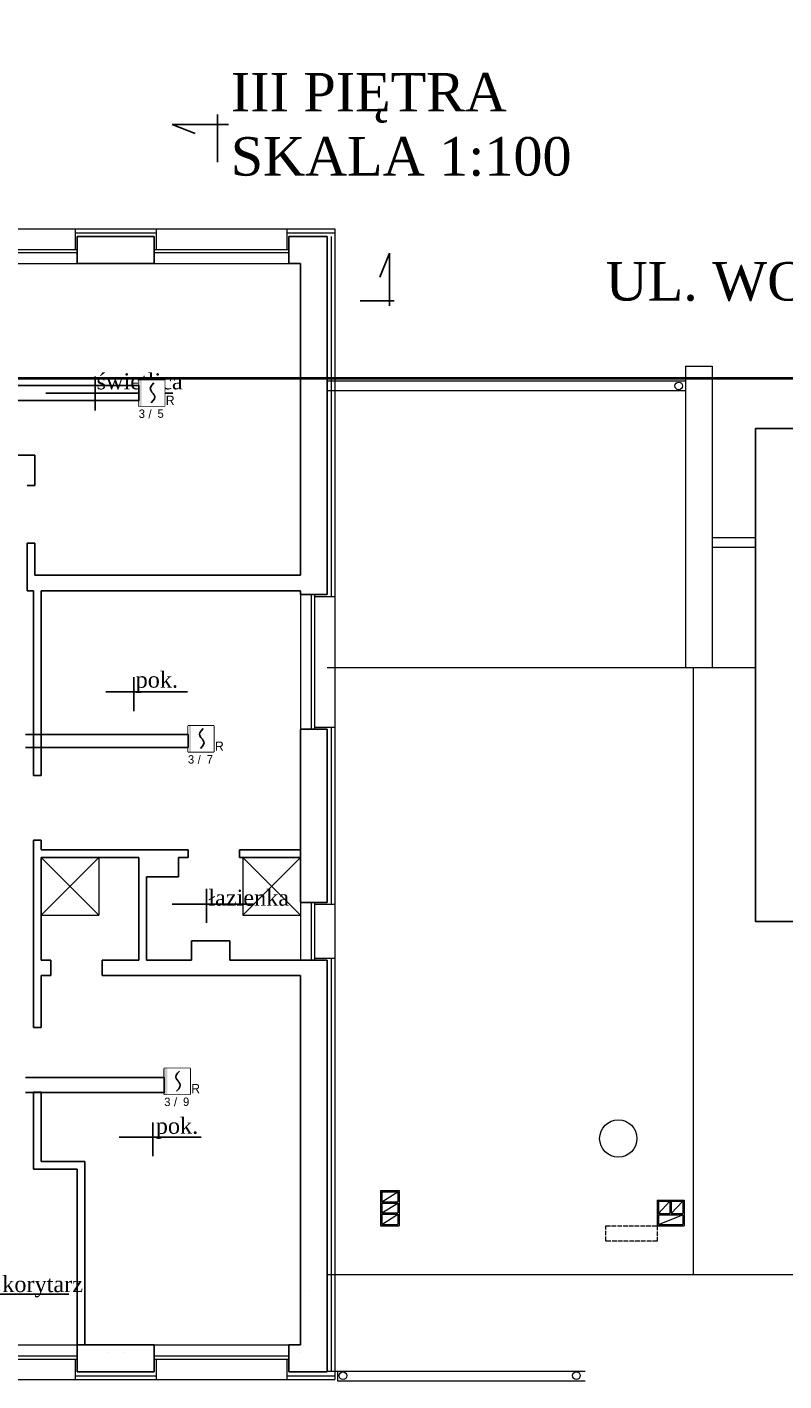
# Model space of a CAD drawing. Header units: millimetres. Extents: x -26513 to 76799, y 0 to 112149.
# Tile 33 of 98: x 8303 to 9483, y 87910 to 90020. Entities that reach past the tile are written whole.
import ezdxf
from ezdxf.enums import TextEntityAlignment as Align

# ---------------------------------------------------------------- set-up
doc = ezdxf.new("R2010")
doc.units = ezdxf.units.MM
doc.header["$LTSCALE"] = 2
doc.set_wipeout_variables(frame=1)
doc.linetypes.add('ACAD_ISO02W100', pattern=[15, 12, -3])
for name, color, linetype in [('istn.śiany', 2, 'Continuous'), ('nazwy pomieszczeń', 7, 'Continuous'), ('ssp', 1, 'Continuous')]:
    doc.layers.add(name, color=color, linetype=linetype)
for name, color, linetype, lineweight in [('ocieplenie', 5, 'BATTING', 5), ('rynna-41', 22, 'Continuous', 18), ('stolarka', 6, 'Continuous', 9), ('wc', 4, 'Continuous', 9), ('wentylacja', 4, 'Continuous', 9), ('widok', 3, 'Continuous', 13)]:
    doc.layers.add(name, color=color, linetype=linetype, lineweight=lineweight)
doc.linetypes.add('BATTING', pattern='A,0.0001,-0.1,[134,ltypeshp.shx,S=0.1,R=0,X=-0.1,Y=0],-0.2,[134,ltypeshp.shx,S=0.1,R=180,X=0.1,Y=0],-0.1', length=0.4001)

# ---------------------------------------------------------------- blocks, each defined once
blk = doc.blocks.new('DUO')
at = {"color": 0}
blk.add_wipeout([(0, 61.4), (61.4, 61.4), (61.4, 0), (0, 0)], dxfattribs=at).dxf.layer = 'ssp'
at = {"layer": 'ssp'}
blk.add_lwpolyline([(0, 61.4), (61.4, 61.4), (61.4, 0), (0, 0)], close=True, dxfattribs=at)
blk.add_wipeout([(0, 61.4), (61.4, 61.4), (61.4, 0), (0, 0)]).dxf.layer = 'ssp'
h = blk.add_hatch(color=256, dxfattribs=at)
h.set_gradient(color1=(255, 0, 0), color2=(224, 0, 0), one_color=1, name='INVSPHERICAL')
h.paths.add_polyline_path([(7.2, 30.7), (7.2, 61.4), (0, 61.4), (0, 30.7)])
h.paths.add_polyline_path([(7.2, 0), (7.2, 30.7), (0, 30.7), (0, 0)])
for p, q in [((27.4, 41.5), (28.4, 45.4)), ((28.4, 37.6), (27.4, 41.5)), ((28.4, 45.4), (31.3, 49.9)), ((30.6, 34.3), (28.4, 37.6)), ((31.3, 33.1), (30.6, 34.3)), ((31.3, 49.9), (36.1, 55.2)), ((32.8, 31.4), (31.3, 33.1)), ((34.4, 13), (29.5, 7.6)), ((32.8, 31.4), (34.4, 29.7)), ((34.4, 29.7), (35.1, 28.6)), ((37.3, 17.4), (34.4, 13)), ((35.1, 28.6), (37.3, 25.3)), ((37.3, 25.3), (38.2, 21.3)), ((38.2, 21.3), (37.3, 17.4))]:
    blk.add_line(p, q, dxfattribs=at)
blk.add_text('R', height=22, dxfattribs=at).set_placement((64.1, 2.4))
at = {"layer": 'ssp', "flags": 8}
blk.add_attdef('PETLA', text='', height=20, dxfattribs=at).set_placement((14.7, -8.3), align=Align.TOP_RIGHT)
for tag, p in [('/', (23, -9)), ('ADRES', (44.6, -8))]:
    blk.add_attdef(tag, text='', height=20, dxfattribs=at).set_placement(p, align=Align.TOP_LEFT)

msp = doc.modelspace()

# ---------------------------------------------------------------- linework, layer by layer
at = {"layer": 'Defpoints'}
msp.add_lwpolyline([(9438.9, 89394.6), (10284.8, 89394.6), (10284.8, 88625.7), (9438.9, 88625.7)], close=True, dxfattribs=at)
at = {"layer": 'istn.śiany'}
for p, q in [((8600.2, 89809.8), (8600.2, 89884)), ((8529.3, 89868.4), (8617.3, 89868.4)), ((8529.3, 89868.4), (8565.1, 89854.5)), ((8381.3, 89693.7), (8381.3, 89651.7)), ((8381.3, 89693.7), (8501.3, 89693.7)), ((8501.3, 89693.7), (8501.3, 89651.7)), ((8711.3, 89693.7), (8771.2, 89693.7)), ((8711.3, 89693.7), (8711.3, 89651.7)), ((8771.2, 89693.7), (8771.2, 89135.7)), ((8868, 89668.1), (8853.3, 89630.3)), ((8868, 89668.1), (8868, 89585.5)), ((8381.3, 89651.7), (8501.3, 89651.7)), ((8711.3, 89651.7), (8729.3, 89651.7)), ((8729.3, 89651.7), (8729.3, 89165.7)), ((8822.2, 89593.7), (8875.2, 89593.7)), ((8153.3, 89352.7), (8315.3, 89352.7)), ((8315.3, 89352.7), (8315.3, 89305.7)), ((8303.3, 89305.7), (8315.3, 89305.7)), ((8303.3, 89215.7), (8303.3, 89165.7)), ((8303.3, 89215.7), (8315.3, 89215.7)), ((8315.3, 89215.7), (8315.3, 89165.7)), ((8303.3, 89165.7), (8303.3, 89141.7)), ((8303.3, 89165.7), (8303.3, 89141.7)), ((8315.3, 89165.7), (8729.3, 89165.7)), ((8303.3, 89141.7), (8313.3, 89141.7)), ((8313.3, 89141.7), (8313.3, 88853.7)), ((8325.3, 89141.7), (8325.3, 88853.7)), ((8325.3, 89141.7), (8729.3, 89141.7)), ((8729.3, 89141.7), (8729.3, 89135.7)), ((8729.3, 89135.7), (8771.2, 89135.7)), ((8729.3, 88925.7), (8729.3, 88655.7)), ((8729.3, 88925.7), (8771.2, 88925.7)), ((8771.2, 88925.7), (8771.2, 88655.7)), ((8313.3, 88853.7), (8325.3, 88853.7)), ((8313.3, 88752.7), (8313.3, 88713.7)), ((8313.3, 88752.7), (8325.3, 88752.7)), ((8325.3, 88752.7), (8325.3, 88737.7)), ((8325.3, 88737.7), (8554.3, 88737.7)), ((8554.3, 88737.7), (8554.3, 88725.7)), ((8634.3, 88737.7), (8729.3, 88737.7)), ((8634.3, 88737.7), (8634.3, 88725.7)), ((8313.3, 88713.7), (8313.3, 88460.7)), ((8325.3, 88725.7), (8477.3, 88725.7)), ((8325.3, 88725.7), (8325.3, 88713.7)), ((8325.3, 88713.7), (8325.3, 88565.7)), ((8477.3, 88725.7), (8477.3, 88565.7)), ((8539.3, 88725.7), (8554.3, 88725.7)), ((8539.3, 88725.7), (8539.3, 88695.7)), ((8634.3, 88725.7), (8729.3, 88725.7)), ((8489.3, 88695.7), (8539.3, 88695.7)), ((8489.3, 88695.7), (8489.3, 88565.7)), ((8729.3, 88655.7), (8771.2, 88655.7)), ((8559.3, 88595.7), (8619.3, 88595.7)), ((8559.3, 88595.7), (8559.3, 88565.7)), ((8619.3, 88595.7), (8619.3, 88565.7)), ((8325.3, 88565.7), (8340.3, 88565.7)), ((8340.3, 88565.7), (8340.3, 88541.7)), ((8420.3, 88565.7), (8477.3, 88565.7)), ((8420.3, 88565.7), (8420.3, 88541.7)), ((8489.3, 88565.7), (8559.3, 88565.7)), ((8619.3, 88565.7), (8729.3, 88565.7)), ((8729.3, 88565.7), (8771.2, 88565.7)), ((8771.2, 88565.7), (8771.2, 87923.7)), ((8325.3, 88541.7), (8340.3, 88541.7)), ((8325.3, 88541.7), (8325.3, 88460.7)), ((8420.3, 88541.7), (8729.3, 88541.7)), ((8729.3, 88541.7), (8729.3, 87965.7)), ((8313.3, 88460.7), (8325.3, 88460.7)), ((8325.1, 88459.7), (8325.3, 88459.7)), ((8313.3, 88359.7), (8313.3, 88239.7)), ((8313.3, 88359.7), (8325.3, 88359.7)), ((8325.3, 88359.7), (8325.3, 88251.7)), ((8325.3, 88251.7), (8393.3, 88251.7)), ((8393.3, 88251.7), (8393.3, 87965.7)), ((8313.3, 88239.7), (8381.3, 88239.7)), ((8381.3, 88239.7), (8381.3, 87923.7)), ((8743.8, 88051.4), (8743.8, 88051.4)), ((8729.3, 87977.7), (8729.3, 87965.7)), ((8381.3, 87965.7), (8429, 87965.7)), ((8429, 87965.7), (8501.3, 87965.7)), ((8429, 87953.7), (8429, 87953.7)), ((8453.3, 87953.7), (8453.3, 87953.7)), ((8501.3, 87965.7), (8501.3, 87923.7)), ((8711.3, 87965.7), (8711.3, 87923.7)), ((8711.3, 87965.7), (8729.3, 87965.7)), ((8729.3, 87953.7), (8729.3, 87953.7)), ((8381.3, 87923.7), (8501.3, 87923.7)), ((8711.3, 87923.7), (8771.2, 87923.7))]:
    msp.add_line(p, q, dxfattribs=at)
at = {"layer": 'istn.śiany', "lineweight": 40}
msp.add_lwpolyline([(-26512.9, 112148.8), (40236.1, 112148.8), (40236.1, 89472.4), (-26512.9, 89472.4)], close=True, dxfattribs=at)
at = {"layer": 'nazwy pomieszczeń'}
for p, q in [((8409.3, 89475.7), (8409.3, 89422.8)), ((8332.3, 89449.6), (8530.3, 89449.6)), ((8469.7, 89006.8), (8469.7, 88954)), ((8425.8, 88983.9), (8553.2, 88983.9)), ((8583, 88677), (8583, 88624.1)), ((8657, 88653), (8529.2, 88653)), ((8499.2, 88312.7), (8499.2, 88259.9)), ((8447, 88289.8), (8574.4, 88289.8)), ((8164.1, 88045.1), (8368.4, 88045.1))]:
    msp.add_line(p, q, dxfattribs=at)
at = {"layer": 'ocieplenie', "linetype": 'Continuous'}
for p, q in [((8378.3, 89705.7), (8378.3, 89673.7)), ((8378.3, 89705.7), (8504.3, 89705.7)), ((8504.3, 89705.7), (8504.3, 89673.7)), ((8708.3, 89705.7), (8708.3, 89673.7)), ((8708.3, 89705.7), (8783.2, 89705.7)), ((8783.2, 89705.7), (8783.2, 89132.7)), ((8751.2, 89132.7), (8783.2, 89132.7)), ((8751.2, 88928.7), (8783.2, 88928.7)), ((8783.2, 88928.7), (8783.2, 88652.7)), ((8751.2, 88652.7), (8783.2, 88652.7)), ((8751.2, 88568.7), (8783.2, 88568.7)), ((8783.2, 88568.7), (8783.2, 87911.7)), ((8378.3, 87943.7), (8378.3, 87911.7)), ((8504.3, 87943.7), (8504.3, 87911.7)), ((8708.3, 87943.7), (8708.3, 87911.7)), ((8378.3, 87923.7), (8378.3, 87911.7)), ((8378.3, 87911.7), (8504.3, 87911.7)), ((8504.3, 87923.7), (8504.3, 87911.7)), ((8708.3, 87923.7), (8708.3, 87911.7)), ((8708.3, 87911.7), (8783.2, 87911.7))]:
    msp.add_line(p, q, dxfattribs=at)
at = {"layer": 'ocieplenie'}
for p, q in [((8378.3, 89699.7), (8504.3, 89699.7)), ((8708.3, 89699.7), (8783.2, 89699.7)), ((8777.2, 89693.7), (8777.2, 89132.7)), ((8777.2, 88928.7), (8777.2, 88652.7)), ((8777.2, 88568.7), (8777.2, 87924.7)), ((8378.3, 87917.7), (8504.3, 87917.7)), ((8708.3, 87917.7), (8783.2, 87917.7))]:
    msp.add_line(p, q, dxfattribs=at)
at = {"layer": 'rynna-41'}
for p, q in [((8771.2, 89468.8), (9329.3, 89468.8)), ((9371.3, 89224.7), (9438.9, 89224.7)), ((8771.2, 87924.7), (9173.3, 87924.7)), ((8787.2, 87924.7), (8787.2, 87909.7)), ((8787.2, 87909.7), (9173.3, 87909.7))]:
    msp.add_line(p, q, dxfattribs=at)
for centre in [(9319.1, 89460.9), (8795.7, 87917.7), (9159.6, 87917.9)]:
    msp.add_circle(centre, 5.94, dxfattribs=at)
at = {"layer": 'stolarka'}
for p, q in [((8174.3, 89705.7), (8378.3, 89705.7)), ((8504.3, 89705.7), (8708.3, 89705.7)), ((8171.3, 89673.7), (8381.3, 89673.7)), ((8171.3, 89668.7), (8381.3, 89668.7)), ((8501.3, 89673.7), (8711.3, 89673.7)), ((8501.3, 89668.7), (8711.3, 89668.7)), ((8171.3, 89651.7), (8381.3, 89651.7)), ((8501.3, 89651.7), (8711.3, 89651.7)), ((8729.3, 89135.7), (8729.3, 88925.7)), ((8746.2, 89135.7), (8746.2, 88925.7)), ((8751.2, 89135.7), (8751.2, 88925.7)), ((8783.2, 89132.7), (8783.2, 88928.7)), ((8729.3, 88655.7), (8729.3, 88565.7)), ((8746.2, 88655.7), (8746.2, 88565.7)), ((8751.2, 88655.7), (8751.2, 88565.7)), ((8783.2, 88652.7), (8783.2, 88568.7)), ((8171.3, 87965.7), (8381.3, 87965.7)), ((8501.3, 87965.7), (8711.3, 87965.7)), ((8171.3, 87948.7), (8381.3, 87948.7)), ((8171.3, 87943.7), (8381.3, 87943.7)), ((8501.3, 87948.7), (8711.3, 87948.7)), ((8501.3, 87943.7), (8711.3, 87943.7)), ((8174.3, 87911.7), (8378.3, 87911.7)), ((8504.3, 87911.7), (8708.3, 87911.7))]:
    msp.add_line(p, q, dxfattribs=at)
at = {"layer": 'wc'}
for p, q in [((8415.3, 88635.7), (8325.3, 88725.7)), ((8325.3, 88635.7), (8415.3, 88725.7)), ((8415.3, 88725.7), (8415.3, 88635.7)), ((8729.3, 88635.7), (8639.3, 88725.7)), ((8639.3, 88635.7), (8729.3, 88725.7)), ((8639.3, 88725.7), (8639.3, 88635.7)), ((8325.3, 88635.7), (8415.3, 88635.7)), ((8639.3, 88635.7), (8729.3, 88635.7))]:
    msp.add_line(p, q, dxfattribs=at)
at = {"layer": 'wentylacja'}
for p, q in [((8854.3, 88206.7), (8854.3, 88151.7)), ((8854.3, 88206.7), (8883.3, 88206.7)), ((8856.3, 88204.7), (8881.3, 88204.7)), ((8856.3, 88204.7), (8856.3, 88188.7)), ((8856.3, 88188.7), (8881.3, 88204.7)), ((8881.3, 88204.7), (8881.3, 88188.7)), ((8883.3, 88206.7), (8883.3, 88151.7)), ((8856.3, 88188.7), (8881.3, 88188.7)), ((8856.3, 88186.7), (8881.3, 88186.7)), ((8856.3, 88186.7), (8856.3, 88171.7)), ((8856.3, 88171.7), (8881.3, 88186.7)), ((8881.3, 88186.7), (8881.3, 88171.7)), ((9285.3, 88191.7), (9327.3, 88191.7)), ((9285.3, 88191.7), (9285.3, 88151.7)), ((9287.3, 88189.7), (9287.3, 88170.7)), ((9287.3, 88189.7), (9305.3, 88189.7)), ((9287.3, 88170.7), (9305.3, 88189.7)), ((9305.3, 88189.7), (9305.3, 88170.7)), ((9307.3, 88189.7), (9307.3, 88170.7)), ((9307.3, 88189.7), (9325.3, 88189.7)), ((9307.3, 88170.7), (9325.3, 88189.7)), ((9325.3, 88189.7), (9325.3, 88170.7)), ((9327.3, 88191.7), (9327.3, 88151.7)), ((8856.3, 88171.7), (8881.3, 88171.7)), ((8856.3, 88169.7), (8881.3, 88169.7)), ((8856.3, 88169.7), (8856.3, 88153.7)), ((8856.3, 88153.7), (8881.3, 88169.7)), ((8881.3, 88169.7), (8881.3, 88153.7)), ((9287.3, 88170.7), (9305.3, 88170.7)), ((9287.3, 88168.7), (9325.3, 88168.7)), ((9287.3, 88168.7), (9287.3, 88153.7)), ((9287.3, 88153.7), (9325.3, 88168.7)), ((9307.3, 88170.7), (9325.3, 88170.7)), ((9325.3, 88168.7), (9325.3, 88153.7)), ((8854.3, 88151.7), (8883.3, 88151.7)), ((8856.3, 88153.7), (8881.3, 88153.7)), ((9285.3, 88151.7), (9327.3, 88151.7)), ((9287.3, 88153.7), (9325.3, 88153.7))]:
    msp.add_line(p, q, dxfattribs=at)
msp.add_circle((9224.8, 88287.6), 29.1, dxfattribs=at)
at = {"layer": 'widok'}
for p, q in [((9329.3, 89491.7), (9329.3, 89022)), ((9329.3, 89491.7), (9371.3, 89491.7)), ((9371.3, 89491.7), (9371.3, 89021.7)), ((8771.2, 89453.8), (9329.3, 89453.8)), ((9371.3, 89209.7), (9438.9, 89209.7)), ((8771.2, 89021.7), (9438.9, 89021.7)), ((9341.3, 89021.7), (9341.3, 88075.4)), ((8771.2, 88075.4), (11241.3, 88075.4))]:
    msp.add_line(p, q, dxfattribs=at)
at = {"layer": 'widok', "linetype": 'ACAD_ISO02W100', "ltscale": 0.3}
msp.add_lwpolyline([(9205.3, 88151.7), (9285.3, 88151.7), (9285.3, 88127.7), (9205.3, 88127.7)], close=True, dxfattribs=at)

# ---------------------------------------------------------------- block references
at = {"layer": 'ssp'}
ref = msp.add_blockref('DUO', (8554.1, 88890.6), dxfattribs=dict(at, xscale=0.6537916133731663, yscale=0.6537916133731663, zscale=0.6537916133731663))
ref.add_attrib('PETLA', '3', dxfattribs={"height": 13.1}).set_placement((8563.7, 88885.2), align=Align.TOP_RIGHT)
ref.add_attrib('ADRES', '7', dxfattribs={"height": 13.1}).set_placement((8583.3, 88885.3), align=Align.TOP_LEFT)
ref.add_attrib('/', '/', dxfattribs={"height": 13.1}).set_placement((8569.1, 88884.7), align=Align.TOP_LEFT)
ref = msp.add_blockref('DUO', (8517.1, 88356.7), dxfattribs=dict(at, xscale=0.6537916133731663, yscale=0.6537916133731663, zscale=0.6537916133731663))
ref.add_attrib('PETLA', '3', dxfattribs={"height": 13.1}).set_placement((8526.7, 88351.3), align=Align.TOP_RIGHT)
ref.add_attrib('ADRES', '9', dxfattribs={"height": 13.1}).set_placement((8546.3, 88351.5), align=Align.TOP_LEFT)
ref.add_attrib('/', '/', dxfattribs={"height": 13.1}).set_placement((8532.1, 88350.9), align=Align.TOP_LEFT)

# ---------------------------------------------------------------- texts
at = {"layer": 'nazwy pomieszczeń', "attachment_point": 1}
for s, insert, char_height, width in [('{\\fTimes New Roman|b0|i0|c238|p18;III PIĘTRA\\PSKALA 1:100}', (8620.8, 89948.8), 60, 1473.416), ('{\\fTimes New Roman|b0|i0|c238|p18;UL. WOŁODYJOWSKIEGO }', (9205.2, 89654), 60, 1473.416), ('{\\fTimes New Roman|b0|i0|c238|p18;świetlica}', (8411.6, 89480.6), 25, 210.243), ('{\\fTimes New Roman|b0|i0|c238|p18;pok.}', (8472.5, 89015.5), 25, 210.243), ('{\\fTimes New Roman|b0|i0|c238|p18;łazienka}', (8585.8, 88675.6), 25, 210.243), ('{\\fTimes New Roman|b0|i0|c238|p18;pok.}', (8503.9, 88320), 25, 210.243), ('{\\fTimes New Roman|b0|i0|c238|p18;korytarz}', (8264.6, 88073.2), 25, 210.243)]:
    msp.add_mtext(s, dxfattribs=dict(at, insert=insert, char_height=char_height, width=width))

# ---------------------------------------------------------------- next in the draw order: linework, layer by layer
at = {"layer": 'ssp'}
for points in [[(8300.6, 88897.4), (8554.1, 88897.4), (8554.1, 88917.7), (8300.6, 88917.7)], [(8300.6, 88359.2), (8517.1, 88359.2), (8517.1, 88382.5), (8300.6, 88382.5)]]:
    msp.add_lwpolyline(points, dxfattribs=at)

# ---------------------------------------------------------------- next in the draw order: block references
ref = msp.add_blockref('DUO', (8477.4, 89429.6), dxfattribs=dict(at, xscale=0.6537916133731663, yscale=0.6537916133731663, zscale=0.6537916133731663))
ref.add_attrib('PETLA', '3', dxfattribs={"height": 13.1}).set_placement((8487, 89424.1), align=Align.TOP_RIGHT)
ref.add_attrib('ADRES', '5', dxfattribs={"height": 13.1}).set_placement((8506.5, 89424.3), align=Align.TOP_LEFT)
ref.add_attrib('/', '/', dxfattribs={"height": 13.1}).set_placement((8492.4, 89423.7), align=Align.TOP_LEFT)

# ---------------------------------------------------------------- next in the draw order: linework, layer by layer
msp.add_lwpolyline([(8286.1, 89438), (8477.4, 89438), (8477.4, 89461.4), (8263.1, 89461.4)], dxfattribs=at)

doc.saveas('drawing.dxf')
